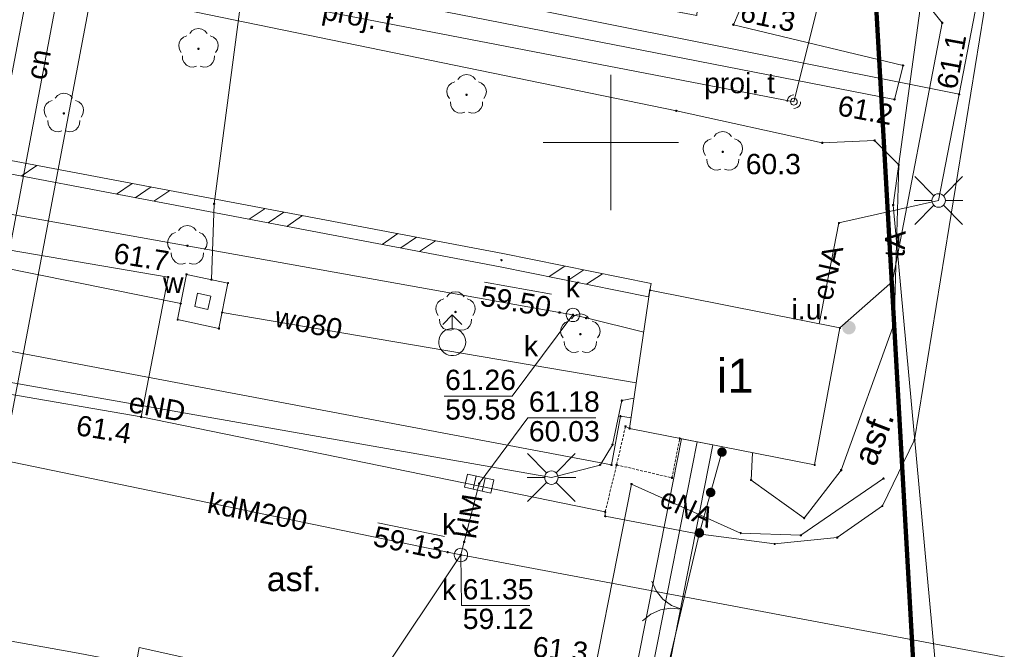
# Paper-space layout 'A-01 PLAN SYTUACYJNY' of a CAD drawing. Header units: millimetres. Extents: x 0 to 900, y 0 to 750.
# Tile 69 of 105: x 652 to 725, y 455 to 502. Entities that reach past the tile are written whole.
import ezdxf
from ezdxf.xclip import XClip

# ---------------------------------------------------------------- set-up
doc = ezdxf.new("R2010")
doc.units = ezdxf.units.MM
doc.header["$MEASUREMENT"] = 0
doc.header["$XCLIPFRAME"] = 0
for name, pattern in [('KROPK2', [1000, 50, -950]), ('PRZER1-1', [1, 0.5, -0.5]), ('PRZER2-1', [1.5, 1, -0.5]), ('PRZER3-1', [4000, 3000, -1000]), ('PRZER4-1', [5000, 4000, -1000])]:
    doc.linetypes.add(name, pattern=pattern)
doc.layers.add('0_Nr_pióra__60', color=7, linetype='Continuous', lineweight=100, true_color=0xcbfe00)
doc.layers.add('A_mapa_Nr_pióra__2', color=8, linetype='Continuous', lineweight=13)
doc.layers.add('A_podrys', color=7, linetype='Continuous')
doc.styles.add('STYL_AUTOMATYCZNY_1', font='arial.ttf')

# ---------------------------------------------------------------- blocks, each defined once
blk = doc.blocks.new('Rysunek_3_3', base_point=(-1239.757, 488.381))
at = {"layer": 'A_mapa_Nr_pióra__2', "linetype": 'Continuous', "lineweight": 13}
for points in [[(704.467, 501.275), (704.47, 501.252), (704.479, 501.23), (704.494, 501.212), (704.512, 501.198), (704.534, 501.189), (704.557, 501.185), (704.58, 501.189), (704.602, 501.198), (704.621, 501.212), (704.635, 501.23), (704.644, 501.252), (704.647, 501.275), (704.644, 501.299), (704.635, 501.32), (704.621, 501.339), (704.602, 501.353), (704.58, 501.362), (704.557, 501.365), (704.534, 501.362), (704.512, 501.353), (704.494, 501.339), (704.479, 501.32), (704.47, 501.299)], [(719.927, 501.415), (719.93, 501.392), (719.939, 501.37), (719.954, 501.352), (719.972, 501.338), (719.994, 501.329), (720.017, 501.325), (720.04, 501.329), (720.062, 501.338), (720.081, 501.352), (720.095, 501.37), (720.104, 501.392), (720.107, 501.415), (720.104, 501.439), (720.095, 501.46), (720.081, 501.479), (720.062, 501.493), (720.04, 501.502), (720.017, 501.505), (719.994, 501.502), (719.972, 501.493), (719.954, 501.479), (719.939, 501.46), (719.93, 501.439)], [(664.977, 499.405), (665.005, 499.41), (665.03, 499.423), (665.05, 499.443), (665.063, 499.468), (665.067, 499.495), (665.063, 499.523), (665.05, 499.548), (665.03, 499.568), (665.005, 499.581), (664.977, 499.585), (664.949, 499.581), (664.924, 499.568), (664.904, 499.548), (664.892, 499.523), (664.887, 499.495), (664.892, 499.468), (664.904, 499.443), (664.924, 499.423), (664.949, 499.41)], [(684.817, 496.005), (684.845, 496.01), (684.87, 496.023), (684.89, 496.043), (684.903, 496.068), (684.907, 496.095), (684.903, 496.123), (684.89, 496.148), (684.87, 496.168), (684.845, 496.181), (684.817, 496.185), (684.789, 496.181), (684.764, 496.168), (684.744, 496.148), (684.732, 496.123), (684.727, 496.095), (684.732, 496.068), (684.744, 496.043), (684.764, 496.023), (684.789, 496.01)], [(716.387, 495.755), (716.39, 495.732), (716.399, 495.71), (716.414, 495.692), (716.432, 495.678), (716.454, 495.669), (716.477, 495.665), (716.5, 495.669), (716.522, 495.678), (716.541, 495.692), (716.555, 495.71), (716.564, 495.732), (716.567, 495.755), (716.564, 495.779), (716.555, 495.8), (716.541, 495.819), (716.522, 495.833), (716.5, 495.842), (716.477, 495.845), (716.454, 495.842), (716.432, 495.833), (716.414, 495.819), (716.399, 495.8), (716.39, 495.779)], [(655.017, 494.625), (655.045, 494.63), (655.07, 494.643), (655.09, 494.663), (655.103, 494.688), (655.107, 494.715), (655.103, 494.743), (655.09, 494.768), (655.07, 494.788), (655.045, 494.801), (655.017, 494.805), (654.989, 494.801), (654.964, 494.788), (654.944, 494.768), (654.932, 494.743), (654.927, 494.715), (654.932, 494.688), (654.944, 494.663), (654.964, 494.643), (654.989, 494.63)], [(711.049, 492.539), (711.052, 492.516), (711.061, 492.494), (711.075, 492.476), (711.094, 492.461), (711.115, 492.452), (711.139, 492.449), (711.162, 492.452), (711.184, 492.461), (711.202, 492.476), (711.217, 492.494), (711.226, 492.516), (711.229, 492.539), (711.226, 492.562), (711.217, 492.584), (711.202, 492.603), (711.184, 492.617), (711.162, 492.626), (711.139, 492.629), (711.115, 492.626), (711.094, 492.617), (711.075, 492.603), (711.061, 492.584), (711.052, 492.562)], [(703.777, 491.785), (703.805, 491.79), (703.83, 491.803), (703.85, 491.823), (703.863, 491.848), (703.867, 491.875), (703.863, 491.903), (703.85, 491.928), (703.83, 491.948), (703.805, 491.961), (703.777, 491.965), (703.749, 491.961), (703.724, 491.948), (703.704, 491.928), (703.692, 491.903), (703.687, 491.875), (703.692, 491.848), (703.704, 491.823), (703.724, 491.803), (703.749, 491.79)], [(664.157, 484.845), (664.185, 484.85), (664.21, 484.863), (664.23, 484.883), (664.243, 484.908), (664.247, 484.935), (664.243, 484.963), (664.23, 484.988), (664.21, 485.008), (664.185, 485.021), (664.157, 485.025), (664.129, 485.021), (664.104, 485.008), (664.084, 484.988), (664.072, 484.963), (664.067, 484.935), (664.072, 484.908), (664.084, 484.883), (664.104, 484.863), (664.129, 484.85)], [(662.647, 482.615), (662.65, 482.592), (662.659, 482.57), (662.674, 482.552), (662.692, 482.538), (662.714, 482.529), (662.737, 482.525), (662.76, 482.529), (662.782, 482.538), (662.801, 482.552), (662.815, 482.57), (662.824, 482.592), (662.827, 482.615), (662.824, 482.639), (662.815, 482.66), (662.801, 482.679), (662.782, 482.693), (662.76, 482.702), (662.737, 482.705), (662.714, 482.702), (662.692, 482.693), (662.674, 482.679), (662.659, 482.66), (662.65, 482.639)], [(683.997, 479.945), (684.025, 479.95), (684.05, 479.963), (684.07, 479.983), (684.083, 480.008), (684.087, 480.035), (684.083, 480.063), (684.07, 480.088), (684.05, 480.108), (684.025, 480.121), (683.997, 480.125), (683.969, 480.121), (683.944, 480.108), (683.924, 480.088), (683.912, 480.063), (683.907, 480.035), (683.912, 480.008), (683.924, 479.983), (683.944, 479.963), (683.969, 479.95)], [(691.617, 479.997), (691.62, 479.974), (691.629, 479.952), (691.643, 479.934), (691.662, 479.92), (691.683, 479.911), (691.707, 479.907), (691.73, 479.911), (691.752, 479.92), (691.77, 479.934), (691.785, 479.952), (691.794, 479.974), (691.797, 479.997), (691.794, 480.021), (691.785, 480.042), (691.77, 480.061), (691.752, 480.075), (691.73, 480.084), (691.707, 480.087), (691.683, 480.084), (691.662, 480.075), (691.643, 480.061), (691.629, 480.042), (691.62, 480.021)], [(692.601, 479.821), (692.604, 479.798), (692.613, 479.776), (692.627, 479.758), (692.646, 479.743), (692.668, 479.734), (692.691, 479.731), (692.714, 479.734), (692.736, 479.743), (692.755, 479.758), (692.769, 479.776), (692.778, 479.798), (692.781, 479.821), (692.778, 479.845), (692.769, 479.866), (692.755, 479.885), (692.736, 479.899), (692.714, 479.908), (692.691, 479.911), (692.668, 479.908), (692.646, 479.899), (692.627, 479.885), (692.613, 479.866), (692.604, 479.845)], [(693.572, 479.586), (693.575, 479.563), (693.584, 479.541), (693.598, 479.522), (693.617, 479.508), (693.638, 479.499), (693.662, 479.496), (693.685, 479.499), (693.707, 479.508), (693.725, 479.522), (693.739, 479.541), (693.748, 479.563), (693.752, 479.586), (693.748, 479.609), (693.739, 479.631), (693.725, 479.65), (693.707, 479.664), (693.685, 479.673), (693.662, 479.676), (693.638, 479.673), (693.617, 479.664), (693.598, 479.65), (693.584, 479.631), (693.575, 479.609)], [(712.609, 478.878), (712.626, 478.749), (712.676, 478.628), (712.755, 478.525), (712.859, 478.445), (712.979, 478.396), (713.109, 478.378), (713.238, 478.396), (713.359, 478.445), (713.462, 478.525), (713.542, 478.628), (713.592, 478.749), (713.609, 478.878), (713.592, 479.008), (713.542, 479.128), (713.462, 479.232), (713.359, 479.312), (713.238, 479.361), (713.109, 479.378), (712.979, 479.361), (712.859, 479.312), (712.755, 479.232), (712.676, 479.128), (712.626, 479.008)], [(693.237, 478.305), (693.265, 478.31), (693.29, 478.323), (693.31, 478.343), (693.323, 478.368), (693.327, 478.395), (693.323, 478.423), (693.31, 478.448), (693.29, 478.468), (693.265, 478.481), (693.237, 478.485), (693.209, 478.481), (693.184, 478.468), (693.164, 478.448), (693.152, 478.423), (693.147, 478.395), (693.152, 478.368), (693.164, 478.343), (693.184, 478.323), (693.209, 478.31)], [(660.647, 472.275), (660.65, 472.252), (660.659, 472.23), (660.674, 472.212), (660.692, 472.198), (660.714, 472.189), (660.737, 472.185), (660.76, 472.189), (660.782, 472.198), (660.801, 472.212), (660.815, 472.23), (660.824, 472.252), (660.827, 472.275), (660.824, 472.299), (660.815, 472.32), (660.801, 472.339), (660.782, 472.353), (660.76, 472.362), (660.737, 472.365), (660.714, 472.362), (660.692, 472.353), (660.674, 472.339), (660.659, 472.32), (660.65, 472.299)], [(703.377, 469.773), (703.365, 469.683), (703.375, 469.592), (703.409, 469.507), (703.464, 469.434), (703.536, 469.378), (703.62, 469.342), (703.711, 469.329), (703.801, 469.34), (703.886, 469.374), (703.959, 469.429), (704.016, 469.5), (704.052, 469.584), (704.064, 469.675), (704.054, 469.766), (704.019, 469.85), (703.965, 469.924), (703.893, 469.98), (703.809, 470.016), (703.718, 470.029), (703.628, 470.018), (703.543, 469.984), (703.47, 469.929), (703.413, 469.857)], [(685.66, 467.35), (685.664, 467.326), (685.673, 467.305), (685.687, 467.286), (685.705, 467.272), (685.727, 467.263), (685.75, 467.26), (685.774, 467.263), (685.795, 467.272), (685.814, 467.286), (685.828, 467.305), (685.837, 467.326), (685.84, 467.35), (685.837, 467.373), (685.828, 467.395), (685.814, 467.413), (685.795, 467.428), (685.774, 467.437), (685.75, 467.44), (685.727, 467.437), (685.705, 467.428), (685.687, 467.413), (685.673, 467.395), (685.664, 467.373)], [(702.542, 466.787), (702.53, 466.697), (702.541, 466.606), (702.575, 466.521), (702.629, 466.448), (702.701, 466.392), (702.785, 466.356), (702.876, 466.343), (702.966, 466.354), (703.051, 466.388), (703.124, 466.443), (703.181, 466.515), (703.217, 466.599), (703.23, 466.689), (703.219, 466.78), (703.185, 466.865), (703.13, 466.938), (703.058, 466.994), (702.974, 467.03), (702.883, 467.043), (702.793, 467.032), (702.708, 466.998), (702.635, 466.943), (702.578, 466.871)], [(702.542, 466.787), (702.53, 466.697), (702.541, 466.606), (702.575, 466.521), (702.629, 466.448), (702.701, 466.392), (702.785, 466.356), (702.876, 466.343), (702.966, 466.354), (703.051, 466.388), (703.124, 466.443), (703.181, 466.515), (703.217, 466.599), (703.23, 466.689), (703.219, 466.78), (703.185, 466.865), (703.13, 466.938), (703.058, 466.994), (702.974, 467.03), (702.883, 467.043), (702.793, 467.032), (702.708, 466.998), (702.635, 466.943), (702.578, 466.871)], [(701.708, 463.802), (701.695, 463.711), (701.706, 463.62), (701.74, 463.536), (701.794, 463.463), (701.866, 463.406), (701.95, 463.37), (702.041, 463.357), (702.131, 463.368), (702.216, 463.402), (702.289, 463.457), (702.346, 463.529), (702.382, 463.613), (702.395, 463.704), (702.384, 463.794), (702.35, 463.879), (702.295, 463.952), (702.223, 464.009), (702.139, 464.044), (702.048, 464.057), (701.958, 464.046), (701.873, 464.012), (701.8, 463.958), (701.743, 463.886)], [(684.556, 463.045), (684.559, 463.022), (684.568, 463), (684.582, 462.981), (684.601, 462.967), (684.623, 462.958), (684.646, 462.955), (684.669, 462.958), (684.691, 462.967), (684.71, 462.981), (684.724, 463), (684.733, 463.022), (684.736, 463.045), (684.733, 463.068), (684.724, 463.09), (684.71, 463.109), (684.691, 463.123), (684.669, 463.132), (684.646, 463.135), (684.623, 463.132), (684.601, 463.123), (684.582, 463.109), (684.568, 463.09), (684.559, 463.068)], [(683.328, 462.278), (683.331, 462.255), (683.34, 462.233), (683.354, 462.215), (683.373, 462.2), (683.395, 462.191), (683.418, 462.188), (683.441, 462.191), (683.463, 462.2), (683.482, 462.215), (683.496, 462.233), (683.505, 462.255), (683.508, 462.278), (683.505, 462.301), (683.496, 462.323), (683.482, 462.342), (683.463, 462.356), (683.441, 462.365), (683.418, 462.368), (683.395, 462.365), (683.373, 462.356), (683.354, 462.342), (683.34, 462.323), (683.331, 462.301)], [(684.307, 462.075), (684.31, 462.052), (684.319, 462.03), (684.334, 462.012), (684.352, 461.998), (684.374, 461.989), (684.397, 461.985), (684.42, 461.989), (684.442, 461.998), (684.461, 462.012), (684.475, 462.03), (684.484, 462.052), (684.487, 462.075), (684.484, 462.099), (684.475, 462.12), (684.461, 462.139), (684.442, 462.153), (684.42, 462.162), (684.397, 462.165), (684.374, 462.162), (684.352, 462.153), (684.334, 462.139), (684.319, 462.12), (684.31, 462.099)]]:
    blk.add_hatch(color=8, dxfattribs=at).paths.add_polyline_path(points)
at = {"layer": '0_Nr_pióra__60', "color": 60, "linetype": 'Continuous', "lineweight": 100, "ltscale": 0.2, "true_color": 0xcbfe00, "flags": 128}
blk.add_lwpolyline([(486.18, 603.451), (711.659, 564.161), (717.884, 453.783), (730.017, 232.355), (621.617, 226.035), (540.957, 240.915), (518.757, 242.155), (516.177, 189.075), (497.662, 185.339), (465.457, 189.575), (468.057, 245.175), (273.097, 254.535), (153.037, 277.335), (147.954, 279.476), (156.418, 401.095), (165.669, 534.017), (166.587, 571.876), (178.647, 571.577), (179.186, 591.797), (167.425, 603.836), (168.104, 630.336), (172.183, 653.996), (181.402, 660.436)], close=True, dxfattribs=at)
at = {"layer": 'A_mapa_Nr_pióra__2', "color": 8, "linetype": 'KROPK2', "lineweight": 13, "ltscale": 0.2, "flags": 128}
for points in [[(29.9, 577.346), (82.849, 560.452), (145.907, 540.323), (146.687, 572.355), (147.186, 592.335), (148.164, 632.295), (152.723, 658.235), (155.662, 674.935), (159.621, 696.615), (161.26, 705.495), (180.784, 701.378), (189.14, 699.897), (235.099, 691.279), (249.859, 688.52), (306.081, 677.963), (352.198, 669.302), (449.997, 650.935), (484.098, 644.531), (484.138, 643.651), (485.179, 623.131), (576.198, 604.175), (711.118, 573.521), (711.659, 564.161), (717.884, 453.783), (730.017, 232.355), (734.411, 157.472)], [(734.411, 157.472), (730.017, 232.355), (717.884, 453.783), (711.659, 564.161), (711.118, 573.521), (731.438, 566.702), (786.298, 548.324), (792.277, 545.455), (845.057, 528.775), (853.017, 526.255), (863.879, 522.307), (874.039, 518.528), (895.1, 510.771)]]:
    blk.add_lwpolyline(points, dxfattribs=at)
at = {"layer": 'A_mapa_Nr_pióra__2', "color": 8, "linetype": 'PRZER1-1', "lineweight": 13, "ltscale": 0.2, "flags": 128}
blk.add_lwpolyline([(396.461, 198.683), (318.142, 209.02), (144.644, 231.921), (147.954, 279.476), (156.418, 401.095), (165.669, 534.017), (166.587, 571.876), (178.647, 571.577), (179.186, 591.797), (167.425, 603.836), (168.104, 630.336), (172.183, 653.996), (181.402, 660.436), (278.748, 642.235), (486.18, 603.451), (711.659, 564.161), (717.884, 453.783), (730.017, 232.355), (516.177, 189.075), (497.662, 185.339)], close=True, dxfattribs=at)
at = {"layer": 'A_mapa_Nr_pióra__2', "color": 8, "linetype": 'Continuous', "lineweight": 13, "ltscale": 0.2, "flags": 128}
for points in [[(486.18, 603.451), (711.659, 564.161), (717.884, 453.783), (730.017, 232.355), (621.617, 226.035), (540.957, 240.915), (518.757, 242.155), (516.177, 189.075), (497.662, 185.339), (465.457, 189.575), (468.057, 245.175), (273.097, 254.535), (153.037, 277.335), (147.954, 279.476), (156.418, 401.095), (165.669, 534.017), (166.587, 571.876), (178.647, 571.577), (179.186, 591.797), (167.425, 603.836), (168.104, 630.336), (172.183, 653.996), (181.402, 660.436)], [(649.786, 465.308), (659.674, 517.418), (655.094, 518.282), (645.168, 466.179)], [(717.072, 498.24), (717.072, 498.271), (717.101, 498.3), (717.133, 498.3), (717.162, 498.271), (717.162, 498.24), (717.133, 498.21), (717.101, 498.21)], [(721.223, 496.118), (721.223, 496.15), (721.252, 496.179), (721.284, 496.179), (721.313, 496.15), (721.313, 496.118), (721.284, 496.089), (721.252, 496.089)], [(709.038, 495.831), (708.961, 495.818), (708.891, 495.783), (708.836, 495.728), (708.801, 495.658), (708.788, 495.581), (708.801, 495.503), (708.836, 495.434), (708.891, 495.378), (708.961, 495.343), (709.038, 495.331), (709.116, 495.343), (709.185, 495.378), (709.241, 495.434), (709.276, 495.503), (709.288, 495.581), (709.276, 495.658), (709.241, 495.728), (709.185, 495.783), (709.116, 495.818)], [(700.299, 494.891), (700.299, 494.923), (700.329, 494.952), (700.36, 494.952), (700.389, 494.923), (700.389, 494.891), (700.36, 494.862), (700.329, 494.862)], [(711.092, 492.52), (711.092, 492.551), (711.121, 492.58), (711.153, 492.58), (711.182, 492.551), (711.182, 492.52), (711.153, 492.49), (711.121, 492.49)], [(714.962, 492.703), (714.962, 492.735), (714.991, 492.764), (715.023, 492.764), (715.052, 492.735), (715.052, 492.703), (715.023, 492.674), (714.991, 492.674)], [(716.747, 490.9), (716.747, 490.932), (716.777, 490.961), (716.808, 490.961), (716.837, 490.932), (716.837, 490.9), (716.808, 490.871), (716.777, 490.871)], [(719.746, 488.779), (719.875, 488.762), (719.996, 488.712), (720.099, 488.633), (720.179, 488.529), (720.229, 488.409), (720.246, 488.279), (720.229, 488.15), (720.179, 488.029), (720.099, 487.926), (719.996, 487.846), (719.875, 487.796), (719.746, 487.779), (719.616, 487.796), (719.496, 487.846), (719.392, 487.926), (719.313, 488.029), (719.263, 488.15), (719.246, 488.279), (719.263, 488.409), (719.313, 488.529), (719.392, 488.633), (719.496, 488.712), (719.616, 488.762)], [(666.089, 488.014), (666.089, 488.046), (666.118, 488.075), (666.15, 488.075), (666.179, 488.046), (666.179, 488.014), (666.15, 487.985), (666.118, 487.985)], [(716.338, 487.926), (716.338, 487.958), (716.367, 487.987), (716.398, 487.987), (716.428, 487.958), (716.428, 487.926), (716.398, 487.897), (716.367, 487.897)], [(712.328, 486.6), (712.328, 486.632), (712.357, 486.661), (712.389, 486.661), (712.418, 486.632), (712.418, 486.6), (712.389, 486.571), (712.357, 486.571)], [(687.352, 483.86), (687.352, 483.891), (687.381, 483.92), (687.413, 483.92), (687.442, 483.891), (687.442, 483.86), (687.413, 483.83), (687.381, 483.83)], [(664.097, 482.815), (667.157, 482.175), (666.497, 478.815), (663.437, 479.475)], [(664.052, 482.8), (664.052, 482.831), (664.081, 482.86), (664.113, 482.86), (664.142, 482.831), (664.142, 482.8), (664.113, 482.77), (664.081, 482.77)], [(665.896, 482.414), (665.896, 482.446), (665.925, 482.475), (665.957, 482.475), (665.986, 482.446), (665.986, 482.414), (665.957, 482.385), (665.925, 482.385)], [(716.292, 482.28), (716.292, 482.311), (716.321, 482.34), (716.353, 482.34), (716.382, 482.311), (716.382, 482.28), (716.353, 482.25), (716.321, 482.25)], [(667.112, 482.16), (667.112, 482.191), (667.141, 482.22), (667.173, 482.22), (667.202, 482.191), (667.202, 482.16), (667.173, 482.13), (667.141, 482.13)], [(698.387, 481.64), (712.445, 478.854), (710.574, 468.726), (696.88, 471.422)], [(698.342, 481.624), (698.342, 481.655), (698.371, 481.685), (698.403, 481.685), (698.432, 481.655), (698.432, 481.624), (698.403, 481.595), (698.371, 481.595)], [(664.913, 481.419), (664.703, 480.441), (665.681, 480.232), (665.891, 481.21)], [(663.625, 480.638), (663.625, 480.67), (663.654, 480.699), (663.686, 480.699), (663.715, 480.67), (663.715, 480.638), (663.686, 480.609), (663.654, 480.609)], [(692.691, 480.321), (692.821, 480.304), (692.941, 480.254), (693.045, 480.175), (693.124, 480.071), (693.174, 479.951), (693.191, 479.821), (693.174, 479.692), (693.124, 479.571), (693.045, 479.468), (692.941, 479.388), (692.821, 479.338), (692.691, 479.321), (692.562, 479.338), (692.441, 479.388), (692.338, 479.468), (692.258, 479.571), (692.208, 479.692), (692.191, 479.821), (692.208, 479.951), (692.258, 480.071), (692.338, 480.175), (692.441, 480.254), (692.562, 480.304)], [(692.691, 480.321), (692.821, 480.304), (692.941, 480.254), (693.045, 480.175), (693.124, 480.071), (693.174, 479.951), (693.191, 479.821), (693.174, 479.692), (693.124, 479.571), (693.045, 479.468), (692.941, 479.388), (692.821, 479.338), (692.691, 479.321), (692.562, 479.338), (692.441, 479.388), (692.338, 479.468), (692.258, 479.571), (692.208, 479.692), (692.191, 479.821), (692.208, 479.951), (692.258, 480.071), (692.338, 480.175), (692.441, 480.254), (692.562, 480.304)], [(663.392, 479.46), (663.392, 479.491), (663.421, 479.52), (663.453, 479.52), (663.482, 479.491), (663.482, 479.46), (663.453, 479.43), (663.421, 479.43)], [(666.684, 479.979), (666.684, 480.01), (666.713, 480.039), (666.745, 480.039), (666.774, 480.01), (666.774, 479.979), (666.745, 479.949), (666.713, 479.949)], [(691.652, 479.98), (691.652, 480.011), (691.681, 480.04), (691.713, 480.04), (691.742, 480.011), (691.742, 479.98), (691.713, 479.95), (691.681, 479.95)], [(693.612, 479.58), (693.612, 479.611), (693.641, 479.64), (693.673, 479.64), (693.702, 479.611), (693.702, 479.58), (693.673, 479.55), (693.641, 479.55)], [(666.452, 478.8), (666.452, 478.831), (666.481, 478.86), (666.513, 478.86), (666.542, 478.831), (666.542, 478.8), (666.513, 478.77), (666.481, 478.77)], [(683.757, 478.815), (683.931, 478.8), (684.099, 478.755), (684.257, 478.682), (684.4, 478.582), (684.523, 478.458), (684.623, 478.315), (684.697, 478.157), (684.742, 477.989), (684.757, 477.815), (684.742, 477.642), (684.697, 477.473), (684.623, 477.315), (684.513, 477.161), (684.375, 477.029), (684.215, 476.927), (684.039, 476.856), (683.852, 476.82), (683.662, 476.82), (683.475, 476.856), (683.299, 476.927), (683.139, 477.029), (683.001, 477.161), (682.891, 477.315), (682.812, 477.488), (682.767, 477.673), (682.758, 477.863), (682.785, 478.051), (682.848, 478.231), (682.943, 478.396), (683.067, 478.539), (683.217, 478.657), (683.386, 478.744), (683.568, 478.797)], [(712.4, 478.838), (712.4, 478.87), (712.429, 478.899), (712.461, 478.899), (712.49, 478.87), (712.49, 478.838), (712.461, 478.809), (712.429, 478.809)], [(716.409, 479.166), (716.409, 479.198), (716.438, 479.227), (716.47, 479.227), (716.499, 479.198), (716.499, 479.166), (716.47, 479.137), (716.438, 479.137)], [(696.263, 473.473), (696.263, 473.505), (696.292, 473.534), (696.324, 473.534), (696.353, 473.505), (696.353, 473.473), (696.324, 473.444), (696.292, 473.444)], [(696.16, 472.315), (696.16, 472.346), (696.189, 472.375), (696.221, 472.375), (696.25, 472.346), (696.25, 472.315), (696.221, 472.285), (696.189, 472.285)], [(696.532, 471.56), (696.532, 471.591), (696.561, 471.62), (696.593, 471.62), (696.622, 471.591), (696.622, 471.56), (696.593, 471.53), (696.561, 471.53)], [(696.835, 471.406), (696.835, 471.438), (696.864, 471.467), (696.896, 471.467), (696.925, 471.438), (696.925, 471.406), (696.896, 471.377), (696.864, 471.377)], [(657.046, 435.395), (660.585, 455.242), (696.125, 447.375), (700.709, 470.668), (703.03, 470.211), (698.028, 444.799), (662.452, 452.613), (659.31, 434.991)], [(700.546, 470.675), (700.546, 470.707), (700.575, 470.736), (700.607, 470.736), (700.636, 470.707), (700.636, 470.675), (700.607, 470.646), (700.575, 470.646)], [(695.569, 470.206), (695.569, 470.237), (695.598, 470.267), (695.63, 470.267), (695.659, 470.237), (695.659, 470.206), (695.63, 470.177), (695.598, 470.177)], [(717.911, 470.562), (717.911, 470.594), (717.94, 470.623), (717.972, 470.623), (718.001, 470.594), (718.001, 470.562), (717.972, 470.533), (717.94, 470.533)], [(703.669, 469.663), (703.669, 469.695), (703.699, 469.724), (703.73, 469.724), (703.759, 469.695), (703.759, 469.663), (703.73, 469.634), (703.699, 469.634)], [(694.651, 468.706), (694.651, 468.738), (694.68, 468.767), (694.712, 468.767), (694.741, 468.738), (694.741, 468.706), (694.712, 468.677), (694.68, 468.677)], [(695.5, 468.713), (695.5, 468.745), (695.529, 468.774), (695.561, 468.774), (695.59, 468.745), (695.59, 468.713), (695.561, 468.684), (695.529, 468.684)], [(695.872, 468.72), (695.872, 468.751), (695.901, 468.78), (695.933, 468.78), (695.962, 468.751), (695.962, 468.72), (695.933, 468.69), (695.901, 468.69)], [(710.529, 468.71), (710.529, 468.742), (710.558, 468.771), (710.59, 468.771), (710.619, 468.742), (710.619, 468.71), (710.59, 468.681), (710.558, 468.681)], [(686.616, 466.642), (684.665, 467.082), (684.885, 468.058), (686.836, 467.617)], [(691.097, 468.295), (691.227, 468.278), (691.347, 468.228), (691.451, 468.149), (691.53, 468.045), (691.58, 467.925), (691.597, 467.795), (691.58, 467.666), (691.53, 467.545), (691.451, 467.442), (691.347, 467.362), (691.227, 467.313), (691.097, 467.295), (690.968, 467.313), (690.847, 467.362), (690.744, 467.442), (690.664, 467.545), (690.614, 467.666), (690.597, 467.795), (690.614, 467.925), (690.664, 468.045), (690.744, 468.149), (690.847, 468.228), (690.968, 468.278)], [(699.972, 467.76), (699.972, 467.791), (700.001, 467.82), (700.033, 467.82), (700.062, 467.791), (700.062, 467.76), (700.033, 467.73), (700.001, 467.73)], [(712.491, 468.324), (712.491, 468.356), (712.52, 468.385), (712.551, 468.385), (712.581, 468.356), (712.581, 468.324), (712.551, 468.295), (712.52, 468.295)], [(715.63, 467.706), (715.63, 467.738), (715.659, 467.767), (715.69, 467.767), (715.72, 467.738), (715.72, 467.706), (715.69, 467.677), (715.659, 467.677)], [(696.973, 467.302), (696.973, 467.334), (697.002, 467.363), (697.034, 467.363), (697.063, 467.334), (697.063, 467.302), (697.034, 467.273), (697.002, 467.273)], [(705.826, 467.598), (705.826, 467.629), (705.855, 467.658), (705.887, 467.658), (705.916, 467.629), (705.916, 467.598), (705.887, 467.568), (705.855, 467.568)], [(715.541, 465.684), (715.541, 465.716), (715.57, 465.745), (715.601, 465.745), (715.631, 465.716), (715.631, 465.684), (715.601, 465.655), (715.57, 465.655)], [(695.032, 465.24), (695.032, 465.271), (695.061, 465.3), (695.093, 465.3), (695.122, 465.271), (695.122, 465.24), (695.093, 465.21), (695.061, 465.21)], [(695.032, 464.92), (695.032, 464.951), (695.061, 464.98), (695.093, 464.98), (695.122, 464.951), (695.122, 464.92), (695.093, 464.89), (695.061, 464.89)], [(709.756, 464.786), (709.756, 464.817), (709.785, 464.847), (709.817, 464.847), (709.846, 464.817), (709.846, 464.786), (709.817, 464.757), (709.785, 464.757)], [(701.732, 463.64), (701.732, 463.671), (701.761, 463.7), (701.793, 463.7), (701.822, 463.671), (701.822, 463.64), (701.793, 463.61), (701.761, 463.61)], [(702, 463.691), (702, 463.723), (702.029, 463.752), (702.06, 463.752), (702.09, 463.723), (702.09, 463.691), (702.06, 463.662), (702.029, 463.662)], [(705.054, 463.673), (705.054, 463.705), (705.083, 463.734), (705.115, 463.734), (705.144, 463.705), (705.144, 463.673), (705.115, 463.644), (705.083, 463.644)], [(709.505, 463.51), (709.505, 463.542), (709.534, 463.571), (709.566, 463.571), (709.595, 463.542), (709.595, 463.51), (709.566, 463.481), (709.534, 463.481)], [(712.197, 463.345), (712.197, 463.376), (712.226, 463.406), (712.258, 463.406), (712.287, 463.376), (712.287, 463.345), (712.258, 463.316), (712.226, 463.316)], [(684.592, 463.02), (684.592, 463.051), (684.621, 463.08), (684.653, 463.08), (684.682, 463.051), (684.682, 463.02), (684.653, 462.99), (684.621, 462.99)], [(707.566, 462.869), (707.566, 462.901), (707.595, 462.93), (707.627, 462.93), (707.656, 462.901), (707.656, 462.869), (707.627, 462.84), (707.595, 462.84)], [(683.372, 462.26), (683.372, 462.291), (683.401, 462.32), (683.433, 462.32), (683.462, 462.291), (683.462, 462.26), (683.433, 462.23), (683.401, 462.23)], [(684.397, 462.575), (684.527, 462.558), (684.647, 462.508), (684.751, 462.429), (684.83, 462.325), (684.88, 462.205), (684.897, 462.075), (684.88, 461.946), (684.83, 461.825), (684.751, 461.722), (684.647, 461.642), (684.527, 461.593), (684.397, 461.575), (684.268, 461.593), (684.147, 461.642), (684.044, 461.722), (683.964, 461.825), (683.914, 461.946), (683.897, 462.075), (683.914, 462.205), (683.964, 462.325), (684.044, 462.429), (684.147, 462.508), (684.268, 462.558)], [(684.397, 462.575), (684.527, 462.558), (684.647, 462.508), (684.751, 462.429), (684.83, 462.325), (684.88, 462.205), (684.897, 462.075), (684.88, 461.946), (684.83, 461.825), (684.751, 461.722), (684.647, 461.642), (684.527, 461.593), (684.397, 461.575), (684.268, 461.593), (684.147, 461.642), (684.044, 461.722), (683.964, 461.825), (683.914, 461.946), (683.897, 462.075), (683.914, 462.205), (683.964, 462.325), (684.044, 462.429), (684.147, 462.508), (684.268, 462.558)]]:
    blk.add_lwpolyline(points, close=True, dxfattribs=at)
for points in [[(665.941, 482.43), (666.134, 488.03), (673.06, 540.54), (683.917, 600.08)], [(738.557, 157.472), (737.724, 173.131), (732.253, 273.026), (729.436, 314.11), (728.12, 333.309), (721.805, 430.923), (720.825, 439.703), (716.383, 487.942), (719.137, 508.055), (719.215, 508.547), (730.337, 589.442), (730.457, 590.282)], [(734.411, 157.472), (730.017, 232.355), (717.884, 453.783), (711.659, 564.161), (711.118, 573.521), (731.438, 566.702), (738.004, 452.504), (738.645, 441.224), (743.149, 360.965), (745.358, 321.668), (747.553, 282.827), (752.157, 201.389), (754.636, 157.472)], [(486.837, 522.695), (492.659, 548.373), (528.035, 542.059), (529.56, 533.993), (586.159, 522.419), (645.267, 511.309), (721.268, 496.134)], [(486.8, 534.998), (490.757, 534.435), (508.037, 532.175), (512.317, 531.315), (543.257, 526.315), (654.837, 504.264), (700.344, 494.907), (711.137, 492.535), (715.007, 492.719), (716.792, 490.916)], [(719.746, 488.279), (721.268, 496.134), (722.904, 504.577), (724.137, 528.415)], [(657.256, 517.874), (647.428, 465.753)], [(671.719, 507.637), (701.865, 501.963), (701.898, 502.683), (702.97, 507.685), (705.16, 510.346), (708.88, 511.378), (718.983, 509.212), (722.021, 505.755), (723.095, 502.115), (717.956, 470.578), (715.586, 465.7), (712.242, 463.361), (707.611, 462.885), (701.777, 463.655)], [(576.945, 506.004), (596.298, 501.745), (644.291, 492.527), (687.493, 484.366), (698.487, 482.13)], [(576.73, 505.027), (596.096, 500.766), (644.104, 491.544), (687.301, 483.385), (698.287, 481.15)], [(664.329, 500.622), (664.496, 500.821), (664.721, 500.95), (664.977, 500.995), (665.233, 500.95), (665.458, 500.821), (665.626, 500.622)], [(663.705, 499.227), (663.568, 499.447), (663.514, 499.702), (663.551, 499.959), (663.673, 500.188), (663.865, 500.363), (664.106, 500.46)], [(665.848, 500.46), (666.089, 500.363), (666.282, 500.188), (666.404, 499.959), (666.44, 499.702), (666.386, 499.447), (666.249, 499.227)], [(664.84, 498.203), (664.587, 498.14), (664.329, 498.168), (664.096, 498.282), (663.915, 498.469), (663.809, 498.706), (663.79, 498.965)], [(666.164, 498.965), (666.145, 498.706), (666.039, 498.469), (665.859, 498.282), (665.625, 498.168), (665.367, 498.14), (665.115, 498.203)], [(697.931, 478.55), (693.657, 479.595), (692.691, 479.821), (691.697, 479.995), (597.697, 496.815), (596.709, 496.999)], [(683.545, 495.827), (683.408, 496.047), (683.354, 496.302), (683.391, 496.559), (683.513, 496.788), (683.705, 496.963), (683.946, 497.06)], [(684.169, 497.222), (684.336, 497.421), (684.561, 497.55), (684.817, 497.595), (685.073, 497.55), (685.298, 497.421), (685.466, 497.222)], [(685.688, 497.06), (685.929, 496.963), (686.122, 496.788), (686.244, 496.559), (686.28, 496.302), (686.226, 496.047), (686.089, 495.827)], [(695.497, 487.575), (695.497, 497.575)], [(654.369, 495.842), (654.536, 496.041), (654.761, 496.17), (655.017, 496.215), (655.273, 496.17), (655.498, 496.041), (655.666, 495.842)], [(653.745, 494.447), (653.608, 494.667), (653.554, 494.922), (653.591, 495.179), (653.713, 495.408), (653.905, 495.583), (654.146, 495.68)], [(655.888, 495.68), (656.129, 495.583), (656.322, 495.408), (656.444, 495.179), (656.48, 494.922), (656.426, 494.667), (656.289, 494.447)], [(684.68, 494.803), (684.427, 494.74), (684.169, 494.768), (683.936, 494.882), (683.755, 495.069), (683.649, 495.306), (683.63, 495.565)], [(686.004, 495.565), (685.985, 495.306), (685.879, 495.069), (685.699, 494.882), (685.465, 494.768), (685.207, 494.74), (684.955, 494.803)], [(708.538, 495.581), (708.555, 495.71), (708.605, 495.831), (708.685, 495.934), (708.788, 496.014), (708.909, 496.064), (709.038, 496.081)], [(709.538, 495.581), (709.521, 495.451), (709.471, 495.331), (709.392, 495.227), (709.288, 495.148), (709.168, 495.098), (709.038, 495.081)], [(654.88, 493.423), (654.627, 493.36), (654.369, 493.388), (654.136, 493.502), (653.955, 493.689), (653.849, 493.926), (653.83, 494.185)], [(656.204, 494.185), (656.185, 493.926), (656.079, 493.689), (655.899, 493.502), (655.665, 493.388), (655.407, 493.36), (655.155, 493.423)], [(703.129, 493.002), (703.296, 493.201), (703.521, 493.33), (703.777, 493.375), (704.033, 493.33), (704.258, 493.201), (704.426, 493.002)], [(700.497, 492.575), (690.497, 492.575)], [(702.505, 491.607), (702.368, 491.827), (702.314, 492.082), (702.351, 492.339), (702.473, 492.568), (702.665, 492.743), (702.906, 492.84)], [(704.648, 492.84), (704.889, 492.743), (705.082, 492.568), (705.204, 492.339), (705.24, 492.082), (705.186, 491.827), (705.049, 491.607)], [(663.67, 480.654), (644.953, 484.431), (604.679, 491.355), (601.544, 478.161), (595.977, 455.301)], [(703.64, 490.583), (703.387, 490.52), (703.129, 490.548), (702.896, 490.662), (702.715, 490.849), (702.609, 491.086), (702.59, 491.345)], [(704.964, 491.345), (704.945, 491.086), (704.839, 490.849), (704.659, 490.662), (704.425, 490.548), (704.167, 490.52), (703.915, 490.583)], [(651.859, 490.079), (653.027, 490.876)], [(651.859, 490.079), (653.027, 490.876)], [(705.963, 469.634), (705.871, 467.613), (709.801, 464.802), (712.536, 468.34), (716.454, 479.182), (716.792, 490.916)], [(583.133, 489.955), (695.545, 468.729)], [(719.392, 488.633), (717.978, 490.047)], [(720.099, 488.633), (721.514, 490.047)], [(637.757, 489.075), (636.606, 477.354), (691.097, 467.795), (694.696, 468.722), (695.614, 470.222), (696.308, 473.489), (697.209, 473.656)], [(658.914, 488.747), (660.083, 489.544)], [(658.914, 488.747), (660.083, 489.544)], [(660.3, 488.485), (661.468, 489.282)], [(660.3, 488.485), (661.468, 489.282)], [(661.685, 488.223), (662.854, 489.02)], [(661.685, 488.223), (662.854, 489.02)], [(710.896, 479.161), (712.373, 486.616), (719.746, 488.279)], [(719.246, 488.279), (717.946, 488.279)], [(720.246, 488.279), (721.546, 488.279)], [(668.741, 486.891), (669.909, 487.688)], [(668.741, 486.891), (669.909, 487.688)], [(670.126, 486.629), (671.294, 487.426)], [(670.126, 486.629), (671.294, 487.426)], [(719.392, 487.926), (717.978, 486.512)], [(720.099, 487.926), (721.514, 486.512)], [(671.512, 486.367), (672.68, 487.164)], [(671.512, 486.367), (672.68, 487.164)], [(663.509, 486.062), (663.676, 486.261), (663.901, 486.39), (664.157, 486.435), (664.413, 486.39), (664.638, 486.261), (664.806, 486.062)], [(662.885, 484.667), (662.748, 484.887), (662.694, 485.142), (662.731, 485.399), (662.853, 485.628), (663.045, 485.803), (663.286, 485.9)], [(665.028, 485.9), (665.269, 485.803), (665.462, 485.628), (665.584, 485.399), (665.62, 485.142), (665.566, 484.887), (665.429, 484.667)], [(678.567, 485.035), (679.735, 485.832)], [(678.567, 485.035), (679.735, 485.832)], [(679.952, 484.773), (681.121, 485.57)], [(679.952, 484.773), (681.121, 485.57)], [(681.338, 484.511), (682.506, 485.308)], [(681.338, 484.511), (682.506, 485.308)], [(664.02, 483.643), (663.767, 483.58), (663.509, 483.608), (663.276, 483.722), (663.095, 483.909), (662.989, 484.146), (662.97, 484.405)], [(665.344, 484.405), (665.325, 484.146), (665.219, 483.909), (665.039, 483.722), (664.805, 483.608), (664.547, 483.58), (664.295, 483.643)], [(690.921, 482.648), (692.1, 483.429)], [(690.921, 482.648), (692.1, 483.429)], [(692.303, 482.367), (693.482, 483.148)], [(692.303, 482.367), (693.482, 483.148)], [(693.684, 482.086), (694.864, 482.867)], [(693.684, 482.086), (694.864, 482.867)], [(691.102, 481.365), (686.137, 482.23)], [(698.487, 482.13), (698.287, 481.15)], [(682.725, 479.767), (682.588, 479.987), (682.534, 480.242), (682.571, 480.499), (682.693, 480.728), (682.885, 480.903), (683.126, 481)], [(683.349, 481.162), (683.516, 481.361), (683.741, 481.49), (683.997, 481.535), (684.253, 481.49), (684.478, 481.361), (684.646, 481.162)], [(684.868, 481), (685.109, 480.903), (685.302, 480.728), (685.424, 480.499), (685.46, 480.242), (685.406, 479.987), (685.269, 479.767)], [(697.376, 474.788), (666.729, 479.994)], [(683.86, 478.743), (683.607, 478.68), (683.349, 478.708), (683.116, 478.822), (682.935, 479.009), (682.829, 479.246), (682.81, 479.505)], [(683.05, 479.108), (683.757, 479.815), (684.464, 479.108)], [(692.691, 479.821), (688.188, 473.82), (683.148, 473.82)], [(683.757, 478.815), (683.757, 479.815)], [(685.184, 479.505), (685.165, 479.246), (685.059, 479.009), (684.879, 478.822), (684.645, 478.708), (684.387, 478.68), (684.135, 478.743)], [(692.589, 479.522), (692.756, 479.721), (692.981, 479.85), (693.237, 479.895), (693.493, 479.85), (693.718, 479.721), (693.886, 479.522)], [(691.965, 478.127), (691.828, 478.347), (691.774, 478.602), (691.811, 478.859), (691.933, 479.088), (692.125, 479.263), (692.366, 479.36)], [(694.108, 479.36), (694.349, 479.263), (694.542, 479.088), (694.664, 478.859), (694.7, 478.602), (694.646, 478.347), (694.509, 478.127)], [(693.1, 477.103), (692.847, 477.04), (692.589, 477.068), (692.356, 477.182), (692.175, 477.369), (692.069, 477.606), (692.05, 477.865)], [(694.424, 477.865), (694.405, 477.606), (694.299, 477.369), (694.119, 477.182), (693.885, 477.068), (693.627, 477.04), (693.375, 477.103)], [(685.75, 467.35), (689.351, 472.215), (694.391, 472.215)], [(696.997, 472.214), (696.205, 472.33), (695.545, 468.729)], [(639.612, 471.346), (640.597, 471.135), (683.417, 462.275), (684.397, 462.075), (728.2, 453.862)], [(701.87, 470.439), (697.076, 446.087), (661.524, 453.919), (658.188, 435.191)], [(690.744, 468.149), (689.329, 469.563)], [(691.451, 468.149), (692.865, 469.563)], [(702.045, 463.707), (703.714, 469.679)], [(685.299, 466.939), (685.519, 467.915)], [(685.982, 466.785), (686.202, 467.76)], [(690.597, 467.795), (689.297, 467.795)], [(691.597, 467.795), (692.897, 467.795)], [(684.397, 462.075), (684.637, 463.035), (685.75, 467.35)], [(690.744, 467.442), (689.329, 466.028)], [(691.451, 467.442), (692.865, 466.028)], [(693.252, 448.185), (697.018, 467.318)], [(715.675, 467.722), (709.55, 463.526), (705.099, 463.689), (697.018, 467.318)], [(683.196, 463.444), (678.258, 464.452)], [(702.045, 463.707), (699.377, 452.433)], [(664.944, 433.025), (665.618, 434.003), (684.397, 462.075)], [(684.397, 462.075), (684.449, 458.341), (689.489, 458.341)], [(700.711, 458.07), (699.979, 458.348), (699.344, 458.806), (698.849, 459.413), (698.528, 460.128)], [(697.837, 457.208), (698.444, 457.703), (699.159, 458.024), (699.932, 458.149), (700.711, 458.07)]]:
    blk.add_lwpolyline(points, dxfattribs=at)
at = {"layer": 'A_mapa_Nr_pióra__2', "color": 8, "linetype": 'PRZER1-1', "lineweight": 13, "ltscale": 0.2, "flags": 128}
blk.add_lwpolyline([(734.411, 157.472), (730.017, 232.355), (717.884, 453.783), (711.659, 564.161), (711.118, 573.521), (731.438, 566.702), (738.004, 452.504), (740.844, 402.035), (743.149, 360.965), (746.351, 304.092), (747.553, 282.827), (752.157, 201.389), (754.636, 157.472)], dxfattribs=at)
at = {"layer": 'A_mapa_Nr_pióra__2', "color": 8, "linetype": 'Continuous', "lineweight": 13, "ltscale": 0.2, "flags": 128}
blk.add_lwpolyline([(530.097, 514.015), (532.257, 530.055), (533.057, 536.015, 0.212893), (532.037, 542.515, 0.135669), (516.537, 546.495, 0.097614), (510.897, 545.855, 0.093983), (506.817, 543.815, 0.235117), (502.917, 537.195), (500.637, 521.415), (496.717, 500.555, 0.152127), (496.777, 497.535, 0.248916), (501.317, 493.515), (523.177, 489.735, 0.327079), (530.217, 491.535), (578.497, 482.175, 0.167419), (581.057, 482.535, 0.258814), (583.217, 485.755), (585.037, 495.875), (662.737, 482.615), (660.737, 472.275)], format="xyb", dxfattribs=at)
at = {"layer": 'A_mapa_Nr_pióra__2', "color": 8, "linetype": 'PRZER3-1', "lineweight": 13, "ltscale": 0.2, "flags": 128}
for points in [[(704.557, 501.275), (717.117, 498.255), (716.477, 495.755), (675.997, 503.655), (567.837, 524.275), (539.337, 529.855)], [(671.719, 507.637), (701.865, 501.963), (701.898, 502.683), (702.97, 507.685), (705.16, 510.346), (708.88, 511.378), (718.983, 509.212), (722.021, 505.755), (723.095, 502.115), (717.956, 470.578), (715.586, 465.7), (712.242, 463.361), (707.611, 462.885), (701.777, 463.655)], [(660.737, 472.275), (583.217, 485.755)], [(660.737, 472.275), (695.077, 465.255), (695.077, 464.935), (701.777, 463.655)], [(664.217, 453.295), (655.817, 454.855), (637.117, 458.215), (634.754, 448.631)]]:
    blk.add_lwpolyline(points, dxfattribs=at)
at = {"layer": 'A_mapa_Nr_pióra__2', "color": 8, "linetype": 'PRZER4-1', "lineweight": 13, "ltscale": 0.2, "flags": 128}
blk.add_lwpolyline([(519.861, 524.313), (539.643, 518.09), (547.729, 513.224), (553.284, 517.867), (564.239, 522.173), (574.708, 521.777), (583.336, 520.234), (644.362, 508.04), (709.038, 495.581), (711.733, 506.4)], dxfattribs=at)
at = {"layer": 'A_mapa_Nr_pióra__2', "color": 8, "linetype": 'PRZER3-1', "lineweight": 13, "ltscale": 0.2, "flags": 128}
blk.add_lwpolyline([(704.557, 501.275), (707.437, 507.975, -0.18758), (715.817, 506.695), (720.017, 501.415), (716.337, 482.295), (712.445, 478.854)], format="xyb", dxfattribs=at)
at = {"layer": 'A_mapa_Nr_pióra__2', "color": 8, "linetype": 'PRZER2-1', "lineweight": 13, "ltscale": 0.2, "flags": 128}
for points in [[(695.077, 465.255), (695.917, 468.735), (696.577, 471.575), (696.88, 471.422)], [(695.917, 468.735), (700.017, 467.775), (700.591, 470.691)]]:
    blk.add_lwpolyline(points, dxfattribs=at)
at = {"layer": 'A_mapa_Nr_pióra__2', "color": 8, "linetype": 'Continuous', "lineweight": 13, "attachment_point": 7, "style": 'STYL_AUTOMATYCZNY_1'}
for s, insert, char_height, rotation in [('\\A1;{\\pql;\\fArial|b0|i0|c238|p0;\\W1.000000;61.3}', (704.968, 501.524), 1.5, 348.25122), ('\\A1;{\\pql;\\fArial|b0|i0|c238|p0;\\W1.000000;proj. t}', (673.972, 501.241), 1.5, 349.09632), ('\\A1;{\\pql;\\fArial|b0|i0|c238|p0;\\W1.000000;61.1}', (721.093, 496.417), 1.5, 79.66619), ('\\A1;{\\pql;\\fArial|b0|i0|c238|p0;\\W1.000000;cn}', (653.688, 497.112), 1.5, 79.32131), ('\\A1;{\\pql;\\fArial|b0|i0|c238|p0;\\W1.000000;61.2}', (712.185, 494.577), 1.5, 349.34709), ('\\A1;{\\pql;\\fArial|b0|i0|c238|p0;\\W1.000000;tA}', (717.233, 484.045), 1.5, 87.29409), ('\\A1;{\\pql;\\fArial|b0|i0|c238|p0;\\W1.000000;61.7}', (658.617, 483.658), 1.5, 350.84921), ('\\A1;{\\pql;\\fArial|b0|i0|c238|p0;\\W1.000000;eNA}', (711.862, 480.797), 1.5, 77.73973), ('\\A1;{\\pql;\\fArial|b0|i0|c238|p0;\\W1.000000;59.50}', (685.747, 480.51), 1.5, 350.11154), ('\\A1;{\\pql;\\fArial|b0|i0|c238|p0;\\W1.000000;wo80}', (670.528, 478.962), 1.5, 348.58835), ('\\A1;{\\pql;\\fArial|b0|i0|c238|p0;\\W1.000000;eND}', (659.728, 472.636), 1.5, 349.64711), ('\\A1;{\\pql;\\fArial|b0|i0|c238|p0;\\W1.000000;61.4}', (655.841, 470.93), 1.5, 350.61772), ('\\A1;{\\pql;\\fArial|b0|i0|c238|p0;\\W1.000000;asf.}', (715.071, 468.52), 1.8, 68.97821), ('\\A1;{\\pql;\\fArial|b0|i0|c238|p0;\\W1.000000;kdM200}', (665.543, 465.19), 1.5, 349.38004), ('\\A1;{\\pql;\\fArial|b0|i0|c238|p0;\\W1.000000;klM}', (685.505, 463.211), 1.5, 81.18149), ('\\A1;{\\pql;\\fArial|b0|i0|c238|p0;\\W1.000000;eNA}', (698.969, 465.752), 1.5, 334.76377), ('\\A1;{\\pql;\\fArial|b0|i0|c238|p0;\\W1.000000;59.13}', (677.818, 462.742), 1.5, 348.47252), ('\\A1;{\\pql;\\fArial|b0|i0|c238|p0;\\W1.000000;61.3}', (689.651, 454.56), 1.5, 353.35054)]:
    blk.add_mtext(s, dxfattribs=dict(at, insert=insert, char_height=char_height, rotation=rotation))
for s, insert, char_height in [('\\A1;{\\pql;\\fArial|b0|i0|c238|p0;\\W1.000000;proj. t}', (702.395, 495.756), 1.5), ('\\A1;{\\pql;\\fArial|b0|i0|c238|p0;\\W1.000000;60.3}', (705.475, 490.201), 1.5), ('\\A1;{\\pql;\\fArial|b0|i0|c238|p0;\\W1.000000;w}', (662.357, 481.434), 1.5), ('\\A1;{\\pql;\\fArial|b0|i0|c238|p0;\\W1.000000;k}', (692.15, 481.119), 1.5), ('\\A1;{\\pql;\\fArial|b0|i0|c238|p0;\\W1.000000;i.u.}', (708.866, 479.462), 1.5), ('\\A1;{\\pql;\\fArial|b0|i0|c238|p0;\\W1.000000;k}', (689.058, 476.767), 1.5), ('\\A1;{\\pql;\\fArial|b0|i0|c238|p0;\\W1.000000;i1}', (703.337, 474.073), 2.5), ('\\A1;{\\pql;\\fArial|b0|i0|c238|p0;\\W1.000000;61.26}', (683.226, 474.248), 1.5), ('\\A1;{\\pql;\\fArial|b0|i0|c238|p0;\\W1.000000;59.58}', (683.235, 472.058), 1.5), ('\\A1;{\\pql;\\fArial|b0|i0|c238|p0;\\W1.000000;61.18}', (689.429, 472.642), 1.5), ('\\A1;{\\pql;\\fArial|b0|i0|c238|p0;\\W1.000000;60.03}', (689.429, 470.451), 1.5), ('\\A1;{\\pql;\\fArial|b0|i0|c238|p0;\\W1.000000;k}', (683.009, 463.586), 1.5), ('\\A1;{\\pql;\\fArial|b0|i0|c238|p0;\\W1.000000;asf.}', (670.036, 459.371), 1.8), ('\\A1;{\\pql;\\fArial|b0|i0|c238|p0;\\W1.000000;k}', (682.999, 458.756), 1.5), ('\\A1;{\\pql;\\fArial|b0|i0|c238|p0;\\W1.000000;61.35}', (684.527, 458.768), 1.5), ('\\A1;{\\pql;\\fArial|b0|i0|c238|p0;\\W1.000000;59.12}', (684.536, 456.579), 1.5)]:
    blk.add_mtext(s, dxfattribs=dict(at, insert=insert, char_height=char_height))

psp = doc.layouts.new('A-01 PLAN SYTUACYJNY')

# ---------------------------------------------------------------- block references
at = {"layer": 'A_podrys', "color": 37, "linetype": 'Continuous', "lineweight": 5, "true_color": 0x656532}
ref = psp.add_blockref('Rysunek_3_3', (-1239.757, 488.381), dxfattribs=at)
XClip(ref).set_block_clipping_path([(29.90003743, 157.4723136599), (895.1, 745.1)])

doc.saveas('drawing.dxf')
